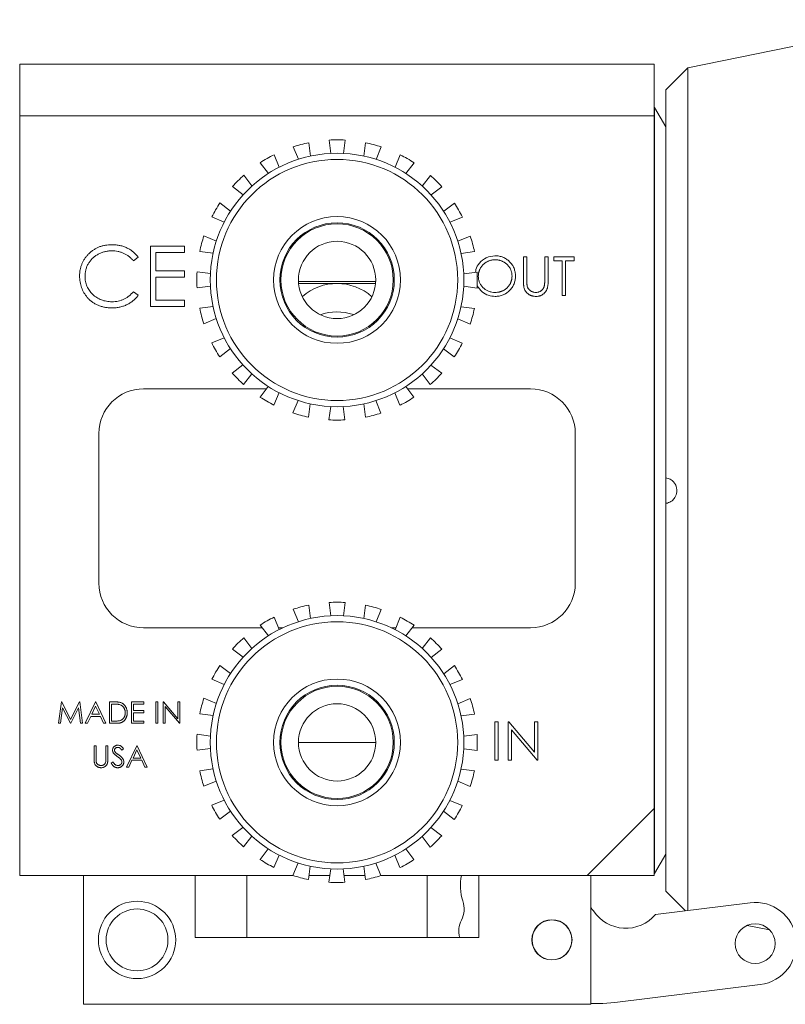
# Model space of a CAD drawing. Header units: inches. Extents: x 1.04 to 8.17, y 1.34 to 8.67.
# Tile 3 of 17: x 5.22 to 6.46, y 1.34 to 2.94. Entities that reach past the tile are written whole.
import ezdxf

# ---------------------------------------------------------------- set-up
doc = ezdxf.new("R2010")
doc.units = ezdxf.units.IN
doc.header["$MEASUREMENT"] = 0

msp = doc.modelspace()

# ---------------------------------------------------------------- linework, layer by layer
at = {"color": 7, "linetype": 'Continuous', "lineweight": 15}
for p, q in [((6.6823, 2.9373), (6.2999, 2.8593)), ((5.2202, 2.8653), (6.2456, 2.8653)), ((5.2202, 2.7819), (5.2202, 2.8653)), ((6.2456, 2.8653), (6.2456, 2.7819)), ((6.2999, 2.8593), (6.2642, 2.8236)), ((6.2999, 2.8593), (6.2999, 1.4964)), ((6.2642, 2.8236), (6.2642, 2.1963)), ((5.2202, 2.7951), (5.2196, 2.7951)), ((6.2462, 2.7951), (6.2456, 2.7951)), ((6.2642, 2.7639), (6.2462, 2.7951)), ((6.2462, 2.1756), (6.2462, 2.7951)), ((5.2202, 1.5529), (5.2202, 2.7819)), ((6.2456, 2.7819), (5.2202, 2.7819)), ((6.2456, 1.6613), (6.2456, 2.7819)), ((5.723, 2.721), (5.7201, 2.7426)), ((5.7461, 2.7426), (5.7432, 2.721)), ((5.6703, 2.7115), (5.662, 2.7316)), ((5.6871, 2.7383), (5.6899, 2.7167)), ((5.7763, 2.7166), (5.7791, 2.7382)), ((5.8042, 2.7314), (5.7959, 2.7114)), ((5.6312, 2.7188), (5.6395, 2.6988)), ((5.8267, 2.6986), (5.835, 2.7187)), ((5.6219, 2.6886), (5.6087, 2.7059)), ((5.8575, 2.7057), (5.8442, 2.6884)), ((5.5822, 2.6856), (5.5954, 2.6684)), ((5.8707, 2.6681), (5.8839, 2.6853)), ((5.5811, 2.654), (5.5639, 2.6673)), ((5.9022, 2.667), (5.885, 2.6538)), ((5.5435, 2.6408), (5.5608, 2.6276)), ((5.9053, 2.6273), (5.9225, 2.6405)), ((5.5506, 2.61), (5.5305, 2.6184)), ((5.9355, 2.618), (5.9154, 2.6097)), ((5.5178, 2.5876), (5.5378, 2.5793)), ((5.9281, 2.5789), (5.9482, 2.5872)), ((5.4863, 2.5709), (5.4315, 2.5709)), ((5.4315, 2.5709), (5.4315, 2.4736)), ((5.4863, 2.5609), (5.4863, 2.5709)), ((5.4039, 2.5472), (5.4115, 2.553)), ((5.4402, 2.531), (5.4402, 2.5609)), ((5.4402, 2.5609), (5.4863, 2.5609)), ((5.5326, 2.5597), (5.511, 2.5625)), ((5.9549, 2.5621), (5.9334, 2.5593)), ((6.0397, 2.5538), (6.0341, 2.5538)), ((6.0341, 2.5538), (6.0341, 2.516)), ((6.0397, 2.5163), (6.0397, 2.5538)), ((6.0742, 2.5538), (6.0686, 2.5538)), ((6.0686, 2.5538), (6.0686, 2.5163)), ((6.0742, 2.516), (6.0742, 2.5538)), ((6.1159, 2.5538), (6.083, 2.5538)), ((6.083, 2.5538), (6.083, 2.5474)), ((6.1159, 2.5474), (6.1159, 2.5538)), ((6.083, 2.5474), (6.0966, 2.5474)), ((6.0966, 2.5474), (6.0966, 2.4913)), ((6.1022, 2.4913), (6.1022, 2.5474)), ((6.1022, 2.5474), (6.1159, 2.5474)), ((5.4863, 2.531), (5.4402, 2.531)), ((5.4402, 2.4836), (5.4402, 2.521)), ((5.4402, 2.521), (5.4863, 2.521)), ((5.4863, 2.521), (5.4863, 2.531)), ((5.5066, 2.5295), (5.5282, 2.5266)), ((5.9377, 2.5262), (5.9592, 2.5291)), ((5.5282, 2.5063), (5.5066, 2.5035)), ((5.6705, 2.5139), (5.7954, 2.5139)), ((5.7952, 2.5106), (5.6707, 2.5106)), ((5.9592, 2.5031), (5.9377, 2.506)), ((5.4115, 2.4915), (5.4039, 2.4973)), ((6.0966, 2.4913), (6.1022, 2.4913)), ((5.4315, 2.4736), (5.4863, 2.4736)), ((5.4863, 2.4836), (5.4402, 2.4836)), ((5.4863, 2.4736), (5.4863, 2.4836)), ((5.5109, 2.4705), (5.5325, 2.4733)), ((5.9333, 2.4729), (5.9548, 2.4701)), ((5.5377, 2.4537), (5.5176, 2.4454)), ((5.9481, 2.445), (5.928, 2.4533)), ((5.5304, 2.4146), (5.5504, 2.4229)), ((5.9152, 2.4225), (5.9353, 2.4142)), ((5.5606, 2.4053), (5.5433, 2.3921)), ((5.9223, 2.3917), (5.9051, 2.405)), ((5.5636, 2.3656), (5.5808, 2.3788)), ((5.8847, 2.3785), (5.902, 2.3653)), ((5.5952, 2.3645), (5.5819, 2.3472)), ((5.8836, 2.347), (5.8704, 2.3642)), ((5.6084, 2.3269), (5.6216, 2.3441)), ((5.8439, 2.3439), (5.8571, 2.3267)), ((5.6186, 2.3403), (5.4202, 2.3403)), ((5.6392, 2.334), (5.6308, 2.3139)), ((5.8346, 2.3137), (5.8263, 2.3338)), ((6.0456, 2.3403), (5.8467, 2.3403)), ((5.6616, 2.3011), (5.6699, 2.3212)), ((5.6895, 2.3159), (5.6867, 2.2944)), ((5.7197, 2.29), (5.7226, 2.3115)), ((5.7429, 2.3115), (5.7457, 2.29)), ((5.7787, 2.2943), (5.7759, 2.3158)), ((5.7955, 2.3211), (5.8038, 2.301)), ((5.3479, 2.2679), (5.3479, 2.0259)), ((6.1179, 2.2679), (6.1179, 2.0259)), ((6.2642, 2.1963), (6.2642, 2.155)), ((6.2462, 1.5561), (6.2462, 2.1756)), ((6.2642, 2.155), (6.2642, 1.5276)), ((5.723, 1.973), (5.7201, 1.9946)), ((5.7461, 1.9946), (5.7432, 1.973)), ((5.6703, 1.9635), (5.662, 1.9836)), ((5.6871, 1.9903), (5.6899, 1.9687)), ((5.7763, 1.9686), (5.7791, 1.9902)), ((5.8042, 1.9834), (5.7959, 1.9634)), ((5.6312, 1.9708), (5.6395, 1.9508)), ((5.8267, 1.9506), (5.835, 1.9707)), ((5.612, 1.9536), (5.4202, 1.9536)), ((5.6219, 1.9406), (5.6087, 1.9579)), ((5.6453, 1.9536), (5.6383, 1.9536)), ((5.8279, 1.9536), (5.8205, 1.9536)), ((5.8575, 1.9577), (5.8442, 1.9404)), ((6.0456, 1.9536), (5.8544, 1.9536)), ((5.5822, 1.9376), (5.5954, 1.9204)), ((5.8707, 1.9201), (5.8839, 1.9373)), ((5.5811, 1.906), (5.5639, 1.9193)), ((5.9022, 1.919), (5.885, 1.9058)), ((5.5435, 1.8928), (5.5608, 1.8796)), ((5.9053, 1.8793), (5.9225, 1.8925)), ((5.5506, 1.862), (5.5305, 1.8704)), ((5.9355, 1.87), (5.9154, 1.8617)), ((5.2874, 1.8339), (5.2828, 1.7992)), ((5.2878, 1.8339), (5.2874, 1.8339)), ((5.3022, 1.8054), (5.2878, 1.8339)), ((5.3165, 1.8339), (5.3022, 1.8054)), ((5.3169, 1.8339), (5.3165, 1.8339)), ((5.3215, 1.7992), (5.3169, 1.8339)), ((5.3425, 1.8339), (5.326, 1.7992)), ((5.3429, 1.8339), (5.3425, 1.8339)), ((5.3589, 1.7992), (5.3429, 1.8339)), ((5.3722, 1.8339), (5.3652, 1.8339)), ((5.3652, 1.8339), (5.3652, 1.7992)), ((5.4204, 1.8339), (5.4008, 1.8339)), ((5.4008, 1.8339), (5.4008, 1.7992)), ((5.4204, 1.8303), (5.4204, 1.8339)), ((5.4431, 1.8339), (5.4399, 1.8339)), ((5.4399, 1.8339), (5.4399, 1.7992)), ((5.4431, 1.7992), (5.4431, 1.8339)), ((5.4526, 1.8339), (5.452, 1.8339)), ((5.452, 1.8339), (5.452, 1.7992)), ((5.4756, 1.8066), (5.4526, 1.8339)), ((5.4787, 1.8339), (5.4756, 1.8339)), ((5.4756, 1.8339), (5.4756, 1.8066)), ((5.4787, 1.7992), (5.4787, 1.8339)), ((5.5178, 1.8396), (5.5378, 1.8313)), ((5.9281, 1.8309), (5.9482, 1.8392)), ((5.2859, 1.7992), (5.2893, 1.8242)), ((5.2893, 1.8242), (5.3018, 1.7992)), ((5.3025, 1.7992), (5.3151, 1.8242)), ((5.3151, 1.8242), (5.3184, 1.7992)), ((5.3426, 1.8271), (5.3364, 1.8139)), ((5.3488, 1.8139), (5.3426, 1.8271)), ((5.3683, 1.8303), (5.3683, 1.8027)), ((5.3707, 1.8303), (5.3683, 1.8303)), ((5.4039, 1.8196), (5.4039, 1.8303)), ((5.4039, 1.8303), (5.4204, 1.8303)), ((5.4204, 1.8196), (5.4039, 1.8196)), ((5.4039, 1.8027), (5.4039, 1.8161)), ((5.4039, 1.8161), (5.4204, 1.8161)), ((5.4204, 1.8161), (5.4204, 1.8196)), ((5.4551, 1.8264), (5.478, 1.7992)), ((5.4551, 1.7992), (5.4551, 1.8264)), ((5.3294, 1.7992), (5.3347, 1.8103)), ((5.3347, 1.8103), (5.3504, 1.8103)), ((5.3364, 1.8139), (5.3488, 1.8139)), ((5.3504, 1.8103), (5.3555, 1.7992)), ((5.3683, 1.8027), (5.3723, 1.8027)), ((5.4204, 1.8027), (5.4039, 1.8027)), ((5.4204, 1.7992), (5.4204, 1.8027)), ((5.5326, 1.8117), (5.511, 1.8145)), ((5.9549, 1.8141), (5.9334, 1.8113)), ((5.9933, 1.8018), (5.9877, 1.8018)), ((5.9877, 1.8018), (5.9877, 1.7393)), ((5.9933, 1.7393), (5.9933, 1.8018)), ((6.0105, 1.8018), (6.0093, 1.8018)), ((6.0093, 1.8018), (6.0093, 1.7393)), ((6.0518, 1.7526), (6.0105, 1.8018)), ((6.0574, 1.8018), (6.0518, 1.8018)), ((6.0518, 1.8018), (6.0518, 1.7526)), ((6.0574, 1.7393), (6.0574, 1.8018)), ((5.2828, 1.7992), (5.2859, 1.7992)), ((5.3018, 1.7992), (5.3025, 1.7992)), ((5.3184, 1.7992), (5.3215, 1.7992)), ((5.326, 1.7992), (5.3294, 1.7992)), ((5.3555, 1.7992), (5.3589, 1.7992)), ((5.3652, 1.7992), (5.3759, 1.7992)), ((5.4008, 1.7992), (5.4204, 1.7992)), ((5.4399, 1.7992), (5.4431, 1.7992)), ((5.452, 1.7992), (5.4551, 1.7992)), ((5.478, 1.7992), (5.4787, 1.7992)), ((6.0149, 1.7884), (6.0561, 1.7393)), ((6.0149, 1.7393), (6.0149, 1.7884)), ((5.5066, 1.7815), (5.5282, 1.7786)), ((5.7954, 1.7681), (5.6704, 1.7681)), ((5.9377, 1.7782), (5.9592, 1.7811)), ((5.3433, 1.7629), (5.3402, 1.7629)), ((5.3402, 1.7629), (5.3402, 1.7419)), ((5.3433, 1.7421), (5.3433, 1.7629)), ((5.3625, 1.7629), (5.3594, 1.7629)), ((5.3594, 1.7629), (5.3594, 1.7421)), ((5.3625, 1.7419), (5.3625, 1.7629)), ((5.385, 1.7558), (5.3879, 1.7579)), ((5.4092, 1.7629), (5.3928, 1.7282)), ((5.4094, 1.7561), (5.4031, 1.7429)), ((5.4097, 1.7629), (5.4092, 1.7629)), ((5.4155, 1.7429), (5.4094, 1.7561)), ((5.4257, 1.7282), (5.4097, 1.7629)), ((5.5282, 1.7583), (5.5066, 1.7555)), ((5.9592, 1.7551), (5.9377, 1.758)), ((5.3708, 1.7366), (5.3678, 1.7349)), ((5.3962, 1.7282), (5.4014, 1.7393)), ((5.4014, 1.7393), (5.4172, 1.7393)), ((5.4031, 1.7429), (5.4155, 1.7429)), ((5.4172, 1.7393), (5.4223, 1.7282)), ((5.9877, 1.7393), (5.9933, 1.7393)), ((6.0093, 1.7393), (6.0149, 1.7393)), ((6.0561, 1.7393), (6.0574, 1.7393)), ((5.3928, 1.7282), (5.3962, 1.7282)), ((5.4223, 1.7282), (5.4257, 1.7282)), ((5.5109, 1.7225), (5.5325, 1.7253)), ((5.9333, 1.7249), (5.9548, 1.7221)), ((5.5377, 1.7057), (5.5176, 1.6974)), ((5.9481, 1.697), (5.928, 1.7053)), ((5.5304, 1.6666), (5.5504, 1.6749)), ((5.9152, 1.6745), (5.9353, 1.6662)), ((5.5606, 1.6573), (5.5433, 1.6441)), ((5.9223, 1.6437), (5.9051, 1.657)), ((6.2456, 1.6613), (6.1372, 1.5529)), ((6.2456, 1.5529), (6.2456, 1.6613)), ((5.5636, 1.6176), (5.5808, 1.6308)), ((5.8847, 1.6305), (5.902, 1.6173)), ((5.5952, 1.6165), (5.5819, 1.5992)), ((5.8836, 1.599), (5.8704, 1.6162)), ((5.6084, 1.5789), (5.6216, 1.5961)), ((5.8439, 1.5959), (5.8571, 1.5787)), ((5.6392, 1.586), (5.6308, 1.5659)), ((5.8346, 1.5657), (5.8263, 1.5858)), ((6.2462, 1.5561), (6.2642, 1.5874)), ((5.6616, 1.5531), (5.6699, 1.5732)), ((5.6895, 1.5679), (5.6867, 1.5464)), ((5.7197, 1.542), (5.7226, 1.5635)), ((5.7429, 1.5635), (5.7457, 1.542)), ((5.7787, 1.5463), (5.7759, 1.5678)), ((5.7955, 1.5731), (5.8038, 1.553)), ((5.2196, 1.5561), (5.2202, 1.5561)), ((5.2202, 1.5529), (5.3229, 1.5529)), ((5.3229, 1.5529), (5.3229, 1.3446)), ((5.3229, 1.5529), (5.5037, 1.5529)), ((5.5037, 1.4529), (5.5037, 1.5529)), ((5.5037, 1.5529), (5.6621, 1.5529)), ((5.5871, 1.4529), (5.5871, 1.5529)), ((5.6876, 1.5529), (5.7212, 1.5529)), ((5.7443, 1.5529), (5.7779, 1.5529)), ((5.8037, 1.5529), (5.9621, 1.5529)), ((5.8787, 1.4529), (5.8787, 1.5529)), ((5.9621, 1.4529), (5.9621, 1.5529)), ((5.9621, 1.5529), (6.1429, 1.5529)), ((6.1429, 1.5529), (6.1429, 1.3446)), ((6.1429, 1.5529), (6.2456, 1.5529)), ((6.2456, 1.5561), (6.2462, 1.5561)), ((6.2642, 1.5276), (6.2959, 1.4959)), ((6.1454, 1.4982), (6.1429, 1.5015)), ((6.4004, 1.5089), (6.2474, 1.4899)), ((6.396, 1.4723), (6.4319, 1.465)), ((5.5037, 1.4529), (5.9621, 1.4529)), ((6.1816, 1.3473), (6.4169, 1.3766)), ((5.3229, 1.3446), (6.1429, 1.3446))]:
    msp.add_line(p, q, dxfattribs=at)
at = {"color": 7, "linetype": 'Continuous', "lineweight": 15, "flags": 128}
msp.add_lwpolyline([(6.1816, 1.3473), (6.1623, 1.3458), (6.1429, 1.3459)], dxfattribs=at)
at = {"color": 7, "linetype": 'Continuous', "lineweight": 15}
for centre, radius in [((5.7329, 2.5163), 0.205), ((5.7329, 2.5163), 0.195), ((5.7329, 2.5163), 0.1025), ((5.7329, 2.5163), 0.0925), ((5.7329, 2.5163), 0.0908), ((5.7329, 2.5163), 0.0625), ((5.7329, 1.7683), 0.205), ((5.7329, 1.7683), 0.195), ((5.7329, 1.7683), 0.1025), ((5.7329, 1.7683), 0.0925), ((5.7329, 1.7683), 0.0908), ((5.7329, 1.7683), 0.0625), ((5.4096, 1.4488), 0.0625), ((5.4096, 1.4488), 0.05), ((6.0802, 1.4489), 0.0325), ((6.0802, 1.4489), 0.0322), ((6.4087, 1.4428), 0.0322)]:
    msp.add_circle(centre, radius, dxfattribs=at)
for centre, radius, start, end in [((5.7329, 2.5163), 0.2267, 86.665, 93.2316), ((5.7329, 2.5163), 0.2267, 101.665, 108.2316), ((5.7329, 2.5163), 0.2267, 71.665, 78.2316), ((5.7329, 2.5163), 0.2267, 116.665, 123.2316), ((5.7329, 2.5163), 0.2267, 56.665, 63.2316), ((5.7329, 2.5163), 0.2267, 131.665, 138.2316), ((5.7329, 2.5163), 0.2267, 41.665, 48.2316), ((5.7329, 2.5163), 0.2267, 146.665, 153.2316), ((5.7329, 2.5163), 0.2267, 26.665, 33.2316), ((5.7329, 2.5163), 0.2267, 161.665, 168.2316), ((5.7329, 2.5163), 0.2267, 11.665, 18.2316), ((5.7329, 2.5163), 0.2267, 176.665, 183.2316), ((5.7329, 2.5163), 0.2267, 356.665, 3.2316), ((5.7329, 2.4264), 0.0842, 48.1158, 131.6836), ((5.7329, 2.5163), 0.2267, 191.665, 198.2316), ((5.7329, 2.5163), 0.2267, 341.665, 348.2316), ((5.7329, 2.3804), 0.0842, 71.7543, 108.9312), ((5.7329, 2.5163), 0.2267, 206.665, 213.2316), ((5.7329, 2.5163), 0.2267, 326.665, 333.2316), ((5.7329, 2.5163), 0.2267, 221.665, 228.2316), ((5.7329, 2.5163), 0.2267, 311.665, 318.2316), ((5.4202, 2.2679), 0.0723, 90, 180), ((5.7329, 2.5163), 0.2267, 236.665, 243.2316), ((5.7329, 2.5163), 0.2267, 296.665, 303.2316), ((6.0456, 2.2679), 0.0723, 360, 90), ((5.7329, 2.5163), 0.2267, 251.665, 258.2316), ((5.7329, 2.5163), 0.2267, 281.665, 288.2316), ((5.7329, 2.5163), 0.2267, 266.665, 273.2316), ((5.4202, 2.0259), 0.0723, 180, 270), ((6.0456, 2.0259), 0.0723, 270, 360), ((5.7329, 1.7683), 0.2267, 86.665, 93.2316), ((5.7329, 1.7683), 0.2267, 101.665, 108.2316), ((5.7329, 1.7683), 0.2267, 71.665, 78.2316), ((5.7329, 1.7683), 0.2267, 116.665, 123.2316), ((5.7329, 1.7683), 0.2267, 56.665, 63.2316), ((5.7329, 1.7683), 0.2267, 131.665, 138.2316), ((5.7329, 1.7683), 0.2267, 41.665, 48.2316), ((5.7329, 1.7683), 0.2267, 146.665, 153.2316), ((5.7329, 1.7683), 0.2267, 26.665, 33.2316), ((5.7329, 1.7683), 0.2267, 161.665, 168.2316), ((5.7329, 1.7683), 0.2267, 11.665, 18.2316), ((5.7329, 1.7683), 0.2267, 176.665, 183.2316), ((5.7329, 1.7683), 0.2267, 356.665, 3.2316), ((5.7329, 1.7683), 0.2267, 191.665, 198.2316), ((5.7329, 1.7683), 0.2267, 341.665, 348.2316), ((5.7329, 1.7683), 0.2267, 206.665, 213.2316), ((5.7329, 1.7683), 0.2267, 326.665, 333.2316), ((5.7329, 1.7683), 0.2267, 221.665, 228.2316), ((5.7329, 1.7683), 0.2267, 311.665, 318.2316), ((5.7329, 1.7683), 0.2267, 236.665, 243.2316), ((5.7329, 1.7683), 0.2267, 296.665, 303.2316), ((5.7329, 1.7683), 0.2267, 251.665, 258.2316), ((5.7329, 1.7683), 0.2267, 281.665, 288.2316), ((6.0141, 1.5365), 0.0817, 168.3453, 197.6027), ((5.7329, 1.7683), 0.2267, 266.665, 273.2316), ((5.8965, 1.4992), 0.0417, 333.7241, 17.6027), ((6.1786, 1.5233), 0.0417, 217.0913, 221.5558), ((6.4087, 1.4428), 0.0667, 277.0913, 97.0913), ((6.1996, 1.5301), 0.0625, 213.4462, 319.9247), ((5.9713, 1.4623), 0.0417, 153.7241, 192.916)]:
    msp.add_arc(centre, radius, start, end, dxfattribs=at)
for points, knots in [([(5.3691, 2.5733), (5.3655, 2.5733), (5.3602, 2.5729), (5.3533, 2.5714), (5.3485, 2.5698), (5.3439, 2.5677), (5.3396, 2.5652), (5.3355, 2.5622), (5.3317, 2.5588), (5.3282, 2.5551), (5.3251, 2.5511), (5.3225, 2.5469), (5.3205, 2.5425), (5.3188, 2.5379), (5.3172, 2.5313), (5.3168, 2.5262), (5.3168, 2.5228)], [0, 0, 0, 0, 0.133185, 0.196585, 0.258754, 0.320345, 0.381783, 0.443742, 0.507257, 0.57053, 0.631765, 0.692252, 0.751986, 0.812045, 0.872986, 1, 1, 1, 1]), ([(5.4115, 2.553), (5.4104, 2.5546), (5.4085, 2.5569), (5.4057, 2.5597), (5.4036, 2.5616), (5.4012, 2.5634), (5.3988, 2.5651), (5.3963, 2.5666), (5.3936, 2.568), (5.3908, 2.5693), (5.388, 2.5704), (5.385, 2.5713), (5.382, 2.572), (5.3789, 2.5726), (5.3746, 2.5732), (5.3713, 2.5734), (5.3691, 2.5733)], [0, 0, 0, 0, 0.120645, 0.180372, 0.240194, 0.299808, 0.36026, 0.42121, 0.482873, 0.54493, 0.607605, 0.670733, 0.734318, 0.798785, 0.864317, 1, 1, 1, 1]), ([(5.3255, 2.5221), (5.3255, 2.524), (5.3257, 2.5268), (5.3263, 2.5305), (5.3269, 2.5332), (5.3276, 2.5358), (5.3286, 2.5383), (5.3297, 2.5407), (5.331, 2.5431), (5.3325, 2.5453), (5.3341, 2.5475), (5.3358, 2.5495), (5.3377, 2.5514), (5.3397, 2.5532), (5.3419, 2.5549), (5.3442, 2.5565), (5.3467, 2.5579), (5.3492, 2.5592), (5.3518, 2.5603), (5.3545, 2.5612), (5.3572, 2.562), (5.3599, 2.5626), (5.3637, 2.5632), (5.3666, 2.5634), (5.3686, 2.5634)], [0, 0, 0, 0, 0.085457, 0.126681, 0.167541, 0.208224, 0.248373, 0.288616, 0.329131, 0.369595, 0.41002, 0.450117, 0.490508, 0.531182, 0.572314, 0.614075, 0.656879, 0.699847, 0.74235, 0.784597, 0.827248, 0.869537, 0.912498, 1, 1, 1, 1]), ([(5.3686, 2.5634), (5.372, 2.5634), (5.3772, 2.5629), (5.3838, 2.5612), (5.3877, 2.5596), (5.3906, 2.5582), (5.3928, 2.557), (5.3948, 2.5556), (5.3968, 2.5542), (5.3987, 2.5526), (5.4011, 2.5503), (5.4028, 2.5485), (5.4039, 2.5472)], [0, 0, 0, 0, 0.259156, 0.383852, 0.507544, 0.569027, 0.63015, 0.690705, 0.751706, 0.812879, 0.874525, 1, 1, 1, 1]), ([(5.9881, 2.5554), (5.9832, 2.5548), (5.9736, 2.5535), (5.963, 2.5445), (5.9575, 2.5355), (5.9568, 2.5301), (5.9566, 2.5284)], [0, 0, 0, 0, 0.318136, 0.636264, 0.887184, 1, 1, 1, 1]), ([(5.9883, 2.549), (5.9871, 2.549), (5.9854, 2.5488), (5.9831, 2.5485), (5.9814, 2.5481), (5.9797, 2.5476), (5.978, 2.547), (5.9764, 2.5462), (5.9748, 2.5454), (5.9732, 2.5445), (5.9718, 2.5435), (5.9704, 2.5424), (5.9691, 2.5412), (5.9679, 2.54), (5.9667, 2.5386), (5.9657, 2.5372), (5.9648, 2.5358), (5.9639, 2.5342), (5.9632, 2.5327), (5.9626, 2.531), (5.9621, 2.5294), (5.9617, 2.5277), (5.9613, 2.5253), (5.9612, 2.5235), (5.9612, 2.5223)], [0, 0, 0, 0, 0.083645, 0.124984, 0.166247, 0.207702, 0.249631, 0.291742, 0.334743, 0.37746, 0.419556, 0.461044, 0.502096, 0.542891, 0.583801, 0.624864, 0.666225, 0.707399, 0.748557, 0.789655, 0.83074, 0.87207, 0.913993, 1, 1, 1, 1]), ([(6.0213, 2.5225), (6.0213, 2.5248), (6.021, 2.5281), (6.02, 2.5323), (6.019, 2.5353), (6.0176, 2.5382), (6.016, 2.5409), (6.014, 2.5435), (6.0118, 2.5459), (6.0094, 2.5481), (6.0067, 2.5501), (6.004, 2.5517), (6.0011, 2.5531), (5.998, 2.5541), (5.9937, 2.5551), (5.9903, 2.5554), (5.9881, 2.5554)], [0, 0, 0, 0, 0.12839, 0.18983, 0.250655, 0.310909, 0.371769, 0.433475, 0.497029, 0.560599, 0.622738, 0.683886, 0.745011, 0.806587, 0.869251, 1, 1, 1, 1]), ([(6.0157, 2.5226), (6.0157, 2.5238), (6.0156, 2.5255), (6.0152, 2.5279), (6.0148, 2.5296), (6.0143, 2.5312), (6.0137, 2.5328), (6.013, 2.5344), (6.0121, 2.5359), (6.0112, 2.5373), (6.0102, 2.5387), (6.009, 2.54), (6.0078, 2.5412), (6.0065, 2.5424), (6.0051, 2.5435), (6.0037, 2.5445), (6.0021, 2.5454), (6.0005, 2.5462), (5.9988, 2.547), (5.9971, 2.5476), (5.9954, 2.5481), (5.9937, 2.5485), (5.9913, 2.5488), (5.9895, 2.549), (5.9883, 2.549)], [0, 0, 0, 0, 0.08513, 0.126473, 0.167453, 0.207976, 0.248249, 0.28875, 0.32967, 0.370537, 0.411129, 0.451819, 0.492406, 0.533486, 0.575263, 0.617441, 0.660672, 0.70394, 0.746868, 0.789079, 0.831104, 0.873238, 0.915166, 1, 1, 1, 1]), ([(5.3168, 2.5228), (5.3168, 2.5195), (5.3172, 2.5147), (5.3185, 2.5084), (5.3198, 2.504), (5.3215, 2.4997), (5.3244, 2.4943), (5.3271, 2.4905), (5.3291, 2.4881)], [0, 0, 0, 0, 0.261042, 0.386386, 0.509266, 0.63122, 0.752844, 1, 1, 1, 1]), ([(5.3692, 2.4811), (5.3661, 2.4811), (5.3617, 2.4815), (5.3559, 2.4827), (5.3519, 2.484), (5.3481, 2.4856), (5.3445, 2.4877), (5.341, 2.4901), (5.3379, 2.4928), (5.335, 2.4958), (5.3325, 2.499), (5.3303, 2.5024), (5.3286, 2.506), (5.3272, 2.5098), (5.3259, 2.5152), (5.3255, 2.5193), (5.3255, 2.5221)], [0, 0, 0, 0, 0.135498, 0.199771, 0.262666, 0.324516, 0.386081, 0.448275, 0.51116, 0.573674, 0.634571, 0.694424, 0.753854, 0.813274, 0.87371, 1, 1, 1, 1]), ([(5.9612, 2.5223), (5.9612, 2.5205), (5.9615, 2.5179), (5.9623, 2.5145), (5.9632, 2.5121), (5.9643, 2.5098), (5.9657, 2.5076), (5.9673, 2.5056), (5.9691, 2.5036), (5.9712, 2.5019), (5.9733, 2.5003), (5.9756, 2.499), (5.9779, 2.4979), (5.9804, 2.4971), (5.9838, 2.4963), (5.9865, 2.4961), (5.9883, 2.4961)], [0, 0, 0, 0, 0.126899, 0.187747, 0.24815, 0.308586, 0.369583, 0.431827, 0.49618, 0.560668, 0.623504, 0.68526, 0.746537, 0.808327, 0.870486, 1, 1, 1, 1]), ([(5.9883, 2.4961), (5.9896, 2.4961), (5.9914, 2.4962), (5.9938, 2.4965), (5.9955, 2.4969), (5.9973, 2.4974), (5.9989, 2.498), (6.0006, 2.4987), (6.0022, 2.4995), (6.0037, 2.5005), (6.0052, 2.5014), (6.0066, 2.5025), (6.0079, 2.5037), (6.0091, 2.5049), (6.0102, 2.5062), (6.0112, 2.5076), (6.0121, 2.5091), (6.013, 2.5106), (6.0137, 2.5122), (6.0143, 2.5138), (6.0148, 2.5155), (6.0152, 2.5172), (6.0156, 2.5196), (6.0157, 2.5213), (6.0157, 2.5226)], [0, 0, 0, 0, 0.086538, 0.129177, 0.171436, 0.213416, 0.255266, 0.297369, 0.339941, 0.382347, 0.423953, 0.464871, 0.505572, 0.546003, 0.586568, 0.627065, 0.668271, 0.709549, 0.750428, 0.791096, 0.832027, 0.873136, 0.914611, 1, 1, 1, 1]), ([(5.9886, 2.4897), (5.9908, 2.4897), (5.994, 2.49), (5.9983, 2.4909), (6.0012, 2.492), (6.0041, 2.4933), (6.0068, 2.495), (6.0094, 2.497), (6.0118, 2.4992), (6.014, 2.5016), (6.016, 2.5042), (6.0176, 2.507), (6.019, 2.5098), (6.02, 2.5128), (6.021, 2.517), (6.0213, 2.5203), (6.0213, 2.5225)], [0, 0, 0, 0, 0.128329, 0.189845, 0.250754, 0.311545, 0.372864, 0.435313, 0.499433, 0.563569, 0.626211, 0.687612, 0.748622, 0.80968, 0.871431, 1, 1, 1, 1]), ([(5.9592, 2.5076), (5.9617, 2.5038), (5.9663, 2.4968), (5.9772, 2.4906), (5.9848, 2.49), (5.9886, 2.4897)], [0, 0, 0, 0, 0.373271, 0.686477, 1, 1, 1, 1]), ([(6.0341, 2.516), (6.0341, 2.5146), (6.0342, 2.5125), (6.0343, 2.5098), (6.0344, 2.508), (6.0346, 2.5065), (6.0348, 2.5048), (6.035, 2.5036), (6.0352, 2.5029)], [0, 0, 0, 0, 0.331635, 0.476313, 0.60789, 0.725665, 0.830535, 1, 1, 1, 1]), ([(6.0352, 2.5029), (6.0355, 2.5019), (6.0361, 2.5005), (6.037, 2.4987), (6.0379, 2.4975), (6.0388, 2.4963), (6.0398, 2.4952), (6.041, 2.4942), (6.0422, 2.4933), (6.0436, 2.4924), (6.045, 2.4917), (6.0464, 2.4911), (6.048, 2.4905), (6.0496, 2.4902), (6.0518, 2.4898), (6.0536, 2.4897), (6.0548, 2.4897)], [0, 0, 0, 0, 0.119896, 0.178913, 0.237002, 0.295709, 0.355105, 0.415284, 0.47703, 0.539392, 0.601924, 0.664582, 0.728627, 0.793683, 0.860356, 1, 1, 1, 1]), ([(6.04, 2.508), (6.0399, 2.5084), (6.0399, 2.509), (6.0398, 2.51), (6.0398, 2.511), (6.0398, 2.5121), (6.0397, 2.5139), (6.0397, 2.5153), (6.0397, 2.5163)], [0, 0, 0, 0, 0.137626, 0.234023, 0.349962, 0.483901, 0.637395, 1, 1, 1, 1]), ([(6.0545, 2.4961), (6.0533, 2.4961), (6.0515, 2.4963), (6.0491, 2.497), (6.0474, 2.4977), (6.0458, 2.4986), (6.0443, 2.4996), (6.0431, 2.5007), (6.0421, 2.5018), (6.0414, 2.5032), (6.0405, 2.5052), (6.0401, 2.5069), (6.04, 2.508)], [0, 0, 0, 0, 0.173832, 0.263125, 0.355661, 0.446096, 0.529932, 0.608116, 0.681865, 0.755567, 0.832234, 1, 1, 1, 1]), ([(6.0679, 2.5066), (6.0677, 2.5056), (6.0671, 2.5041), (6.0661, 2.5022), (6.0652, 2.501), (6.0641, 2.4999), (6.063, 2.4989), (6.0618, 2.4981), (6.0604, 2.4974), (6.059, 2.4968), (6.057, 2.4962), (6.0555, 2.4961), (6.0545, 2.4961)], [0, 0, 0, 0, 0.176207, 0.260678, 0.342217, 0.422849, 0.503634, 0.58472, 0.668472, 0.752238, 0.834697, 1, 1, 1, 1]), ([(6.0548, 2.4897), (6.0559, 2.4897), (6.0575, 2.4898), (6.0595, 2.4902), (6.061, 2.4906), (6.0624, 2.4911), (6.0638, 2.4918), (6.0651, 2.4926), (6.0663, 2.4935), (6.0674, 2.4944), (6.0684, 2.4955), (6.0694, 2.4965), (6.0702, 2.4976), (6.071, 2.4988), (6.0716, 2.5), (6.0722, 2.5012), (6.0726, 2.5025), (6.073, 2.5038), (6.0733, 2.5053), (6.0736, 2.5068), (6.0738, 2.5085), (6.074, 2.5102), (6.0741, 2.5127), (6.0742, 2.5147), (6.0742, 2.516)], [0, 0, 0, 0, 0.087786, 0.129629, 0.170539, 0.210912, 0.251398, 0.291567, 0.332021, 0.372355, 0.411619, 0.449515, 0.487208, 0.523705, 0.559991, 0.596142, 0.632114, 0.669511, 0.709517, 0.751508, 0.796008, 0.843022, 0.892941, 1, 1, 1, 1]), ([(6.0686, 2.5163), (6.0686, 2.5152), (6.0686, 2.5136), (6.0685, 2.5116), (6.0684, 2.5103), (6.0683, 2.5091), (6.0682, 2.5079), (6.0681, 2.5071), (6.0679, 2.5066)], [0, 0, 0, 0, 0.344436, 0.493598, 0.626189, 0.742198, 0.844379, 1, 1, 1, 1]), ([(5.3291, 2.4881), (5.3303, 2.4867), (5.3322, 2.4848), (5.335, 2.4823), (5.3371, 2.4807), (5.3393, 2.4792), (5.3416, 2.4778), (5.344, 2.4765), (5.3465, 2.4754), (5.349, 2.4744), (5.3517, 2.4735), (5.3544, 2.4728), (5.3572, 2.4722), (5.3601, 2.4717), (5.3641, 2.4713), (5.3672, 2.4711), (5.3692, 2.4711)], [0, 0, 0, 0, 0.123052, 0.183446, 0.243244, 0.303001, 0.362802, 0.422604, 0.483004, 0.54382, 0.605246, 0.667586, 0.73122, 0.796083, 0.86225, 1, 1, 1, 1]), ([(5.4039, 2.4973), (5.4016, 2.4947), (5.398, 2.4912), (5.3925, 2.4874), (5.3883, 2.4851), (5.3838, 2.4833), (5.3775, 2.4816), (5.3725, 2.4811), (5.3692, 2.4811)], [0, 0, 0, 0, 0.259091, 0.382819, 0.50406, 0.625245, 0.747051, 1, 1, 1, 1]), ([(5.3692, 2.4711), (5.3714, 2.4711), (5.3746, 2.4713), (5.3789, 2.4718), (5.382, 2.4724), (5.385, 2.4732), (5.3879, 2.4741), (5.3907, 2.4752), (5.3934, 2.4764), (5.3961, 2.4778), (5.3986, 2.4794), (5.4011, 2.481), (5.4034, 2.4829), (5.4056, 2.4848), (5.4084, 2.4876), (5.4103, 2.4899), (5.4115, 2.4915)], [0, 0, 0, 0, 0.133987, 0.199215, 0.263039, 0.326471, 0.388856, 0.45078, 0.512609, 0.574054, 0.635137, 0.695721, 0.756273, 0.816525, 0.876947, 1, 1, 1, 1]), ([(6.2642, 2.1963), (6.2667, 2.1957), (6.2713, 2.1946), (6.2768, 2.1902), (6.2803, 2.1849), (6.282, 2.1793), (6.2822, 2.1737), (6.2811, 2.1686), (6.2786, 2.1634), (6.2739, 2.1583), (6.2686, 2.1557), (6.2651, 2.1551), (6.2642, 2.155)], [0, 0, 0, 0, 0.1471992, 0.2754779, 0.3717139, 0.4496754, 0.5279753, 0.5990126, 0.673974, 0.7890731, 0.9469209, 1, 1, 1, 1]), ([(5.3832, 1.8326), (5.3825, 1.8329), (5.3815, 1.8331), (5.38, 1.8334), (5.3787, 1.8336), (5.3772, 1.8337), (5.3751, 1.8339), (5.3734, 1.8339), (5.3722, 1.8339)], [0, 0, 0, 0, 0.18423, 0.292169, 0.410633, 0.541156, 0.682594, 1, 1, 1, 1]), ([(5.3937, 1.8161), (5.3937, 1.8171), (5.3936, 1.8185), (5.3933, 1.8204), (5.393, 1.8217), (5.3926, 1.823), (5.3921, 1.8242), (5.3915, 1.8254), (5.3909, 1.8265), (5.3902, 1.8276), (5.3894, 1.8285), (5.3885, 1.8294), (5.3876, 1.8302), (5.3866, 1.831), (5.3852, 1.8318), (5.384, 1.8324), (5.3832, 1.8326)], [0, 0, 0, 0, 0.139466, 0.206349, 0.271441, 0.334996, 0.397655, 0.459593, 0.521506, 0.582395, 0.642353, 0.701298, 0.760125, 0.818845, 0.878306, 1, 1, 1, 1]), ([(5.3814, 1.8294), (5.3808, 1.8295), (5.3798, 1.8298), (5.3783, 1.83), (5.3771, 1.8301), (5.3757, 1.8302), (5.3735, 1.8303), (5.3719, 1.8303), (5.3707, 1.8303)], [0, 0, 0, 0, 0.179285, 0.286583, 0.405111, 0.535593, 0.67819, 1, 1, 1, 1]), ([(5.3759, 1.7992), (5.3769, 1.7992), (5.3784, 1.7992), (5.3802, 1.7994), (5.3815, 1.7996), (5.3827, 1.7999), (5.3838, 1.8002), (5.3848, 1.8006), (5.3858, 1.801), (5.3866, 1.8016), (5.3874, 1.8021), (5.3882, 1.8028), (5.3889, 1.8035), (5.3896, 1.8042), (5.3903, 1.8051), (5.3909, 1.806), (5.3915, 1.8069), (5.392, 1.8079), (5.3924, 1.809), (5.3928, 1.8101), (5.3931, 1.8112), (5.3934, 1.8124), (5.3936, 1.814), (5.3937, 1.8152), (5.3937, 1.8161)], [0, 0, 0, 0, 0.106928, 0.156011, 0.202185, 0.245558, 0.286533, 0.325147, 0.361673, 0.397287, 0.433066, 0.468805, 0.505262, 0.541925, 0.57988, 0.618417, 0.658386, 0.69892, 0.739756, 0.781177, 0.822976, 0.865705, 0.909193, 1, 1, 1, 1]), ([(5.3905, 1.8161), (5.3905, 1.8169), (5.3905, 1.8181), (5.3902, 1.8196), (5.3899, 1.8207), (5.3896, 1.8217), (5.3892, 1.8227), (5.3887, 1.8237), (5.3881, 1.8246), (5.3875, 1.8254), (5.3868, 1.8262), (5.386, 1.8269), (5.3852, 1.8275), (5.3844, 1.8281), (5.3831, 1.8288), (5.3821, 1.8291), (5.3814, 1.8294)], [0, 0, 0, 0, 0.137813, 0.203226, 0.267174, 0.330024, 0.391794, 0.453084, 0.514334, 0.575, 0.634865, 0.694116, 0.753442, 0.813126, 0.87408, 1, 1, 1, 1]), ([(5.3822, 1.8036), (5.3828, 1.8038), (5.3837, 1.8042), (5.3849, 1.8048), (5.3857, 1.8054), (5.3864, 1.806), (5.3871, 1.8066), (5.3877, 1.8073), (5.3883, 1.8081), (5.3888, 1.809), (5.3893, 1.8098), (5.3897, 1.8108), (5.39, 1.8118), (5.3902, 1.8128), (5.3905, 1.8142), (5.3905, 1.8153), (5.3905, 1.8161)], [0, 0, 0, 0, 0.123338, 0.183125, 0.241783, 0.300579, 0.35968, 0.418882, 0.479531, 0.540851, 0.602303, 0.664463, 0.727806, 0.792895, 0.859672, 1, 1, 1, 1]), ([(5.3723, 1.8027), (5.3734, 1.8027), (5.3749, 1.8027), (5.377, 1.8028), (5.3783, 1.8029), (5.3795, 1.8031), (5.3808, 1.8032), (5.3816, 1.8034), (5.3822, 1.8036)], [0, 0, 0, 0, 0.330628, 0.475549, 0.606746, 0.725024, 0.829742, 1, 1, 1, 1]), ([(5.3786, 1.7638), (5.3779, 1.7638), (5.3767, 1.7637), (5.3753, 1.7632), (5.3743, 1.7627), (5.3733, 1.7622), (5.3725, 1.7615), (5.3718, 1.7607), (5.3711, 1.7598), (5.3707, 1.7589), (5.3702, 1.7575), (5.3701, 1.7564), (5.3701, 1.7557)], [0, 0, 0, 0, 0.173453, 0.258981, 0.344477, 0.428624, 0.510285, 0.591203, 0.672539, 0.75372, 0.83422, 1, 1, 1, 1]), ([(5.3701, 1.7557), (5.3701, 1.7552), (5.3701, 1.7545), (5.3703, 1.7536), (5.3705, 1.7529), (5.3708, 1.7523), (5.3713, 1.7514), (5.3717, 1.7508), (5.372, 1.7504)], [0, 0, 0, 0, 0.244606, 0.366278, 0.487333, 0.611736, 0.737441, 1, 1, 1, 1]), ([(5.3732, 1.7558), (5.3732, 1.7564), (5.3733, 1.7573), (5.374, 1.7583), (5.3746, 1.759), (5.3753, 1.7595), (5.3766, 1.7601), (5.3776, 1.7602), (5.3783, 1.7602)], [0, 0, 0, 0, 0.234105, 0.349644, 0.471586, 0.597629, 0.724097, 1, 1, 1, 1]), ([(5.3755, 1.7513), (5.3751, 1.7517), (5.3745, 1.7523), (5.374, 1.7531), (5.3737, 1.7536), (5.3734, 1.7542), (5.3732, 1.7549), (5.3732, 1.7555), (5.3732, 1.7558)], [0, 0, 0, 0, 0.313927, 0.446588, 0.565884, 0.677061, 0.785254, 1, 1, 1, 1]), ([(5.3783, 1.7602), (5.3788, 1.7602), (5.3797, 1.7601), (5.3807, 1.7598), (5.3814, 1.7594), (5.3819, 1.7591), (5.3823, 1.7588), (5.3827, 1.7584), (5.3831, 1.758), (5.3836, 1.7575), (5.3842, 1.7568), (5.3847, 1.7562), (5.385, 1.7558)], [0, 0, 0, 0, 0.200408, 0.298802, 0.39856, 0.451527, 0.511449, 0.576801, 0.647817, 0.725816, 0.810371, 1, 1, 1, 1]), ([(5.3879, 1.7579), (5.3875, 1.7584), (5.3869, 1.7592), (5.3861, 1.7601), (5.3855, 1.7607), (5.385, 1.7613), (5.3844, 1.7618), (5.3838, 1.7622), (5.3831, 1.7626), (5.3822, 1.7631), (5.3806, 1.7636), (5.3794, 1.7638), (5.3786, 1.7638)], [0, 0, 0, 0, 0.171287, 0.249314, 0.322873, 0.391692, 0.456396, 0.516354, 0.573206, 0.68117, 0.786748, 1, 1, 1, 1]), ([(5.3402, 1.7419), (5.3402, 1.7411), (5.3403, 1.7399), (5.3403, 1.7385), (5.3404, 1.7375), (5.3405, 1.7366), (5.3406, 1.7357), (5.3407, 1.735), (5.3409, 1.7346)], [0, 0, 0, 0, 0.331635, 0.476313, 0.60789, 0.725665, 0.830535, 1, 1, 1, 1]), ([(5.3435, 1.7375), (5.3435, 1.7377), (5.3434, 1.738), (5.3434, 1.7386), (5.3434, 1.7391), (5.3434, 1.7397), (5.3433, 1.7407), (5.3433, 1.7415), (5.3433, 1.7421)], [0, 0, 0, 0, 0.137626, 0.234023, 0.349962, 0.483901, 0.637395, 1, 1, 1, 1]), ([(5.3515, 1.7308), (5.3509, 1.7308), (5.3499, 1.731), (5.3486, 1.7314), (5.3476, 1.7317), (5.3467, 1.7322), (5.3459, 1.7328), (5.3452, 1.7334), (5.3447, 1.734), (5.3442, 1.7348), (5.3438, 1.7359), (5.3436, 1.7368), (5.3435, 1.7375)], [0, 0, 0, 0, 0.173832, 0.263125, 0.355661, 0.446096, 0.529932, 0.608116, 0.681865, 0.755567, 0.832234, 1, 1, 1, 1]), ([(5.359, 1.7367), (5.3589, 1.7361), (5.3586, 1.7353), (5.358, 1.7343), (5.3575, 1.7336), (5.3569, 1.733), (5.3563, 1.7324), (5.3556, 1.732), (5.3548, 1.7316), (5.354, 1.7312), (5.3529, 1.7309), (5.3521, 1.7309), (5.3515, 1.7308)], [0, 0, 0, 0, 0.176207, 0.260678, 0.342217, 0.422849, 0.503634, 0.58472, 0.668472, 0.752238, 0.834697, 1, 1, 1, 1]), ([(5.3517, 1.7273), (5.3523, 1.7273), (5.3532, 1.7273), (5.3544, 1.7276), (5.3552, 1.7278), (5.356, 1.7281), (5.3567, 1.7285), (5.3574, 1.7289), (5.3581, 1.7294), (5.3587, 1.7299), (5.3593, 1.7305), (5.3598, 1.7311), (5.3603, 1.7317), (5.3607, 1.7323), (5.3611, 1.733), (5.3614, 1.7337), (5.3616, 1.7344), (5.3618, 1.7352), (5.362, 1.736), (5.3621, 1.7368), (5.3623, 1.7377), (5.3624, 1.7387), (5.3625, 1.7401), (5.3625, 1.7412), (5.3625, 1.7419)], [0, 0, 0, 0, 0.087786, 0.129629, 0.170539, 0.210912, 0.251398, 0.291567, 0.332021, 0.372355, 0.411619, 0.449515, 0.487208, 0.523705, 0.559991, 0.596142, 0.632114, 0.669511, 0.709517, 0.751508, 0.796008, 0.843022, 0.892941, 1, 1, 1, 1]), ([(5.3594, 1.7421), (5.3594, 1.7415), (5.3594, 1.7406), (5.3593, 1.7394), (5.3593, 1.7387), (5.3592, 1.7381), (5.3592, 1.7374), (5.3591, 1.737), (5.359, 1.7367)], [0, 0, 0, 0, 0.344436, 0.493598, 0.626189, 0.742198, 0.844379, 1, 1, 1, 1]), ([(5.3784, 1.7308), (5.3777, 1.7308), (5.3766, 1.731), (5.3753, 1.7316), (5.3743, 1.7323), (5.3733, 1.7331), (5.3721, 1.7345), (5.3713, 1.7357), (5.3708, 1.7366)], [0, 0, 0, 0, 0.213103, 0.322567, 0.437678, 0.561453, 0.695354, 1, 1, 1, 1]), ([(5.372, 1.7504), (5.3722, 1.7501), (5.3727, 1.7496), (5.3734, 1.749), (5.374, 1.7485), (5.3748, 1.7478), (5.376, 1.7469), (5.377, 1.7462), (5.3777, 1.7457)], [0, 0, 0, 0, 0.154169, 0.25448, 0.371643, 0.504432, 0.652918, 1, 1, 1, 1]), ([(5.3801, 1.7479), (5.3795, 1.7483), (5.3787, 1.7489), (5.3777, 1.7497), (5.377, 1.7501), (5.3765, 1.7505), (5.376, 1.7509), (5.3756, 1.7512), (5.3755, 1.7513)], [0, 0, 0, 0, 0.375062, 0.531211, 0.666498, 0.781906, 0.875048, 1, 1, 1, 1]), ([(5.3777, 1.7457), (5.3784, 1.7452), (5.3794, 1.7444), (5.3807, 1.7434), (5.3815, 1.7427), (5.3822, 1.742), (5.3831, 1.7412), (5.3836, 1.7406), (5.3839, 1.7401)], [0, 0, 0, 0, 0.311864, 0.451624, 0.581074, 0.700802, 0.81047, 1, 1, 1, 1]), ([(5.3852, 1.7367), (5.3852, 1.7362), (5.3851, 1.7355), (5.3847, 1.7345), (5.3844, 1.7338), (5.3839, 1.7332), (5.3833, 1.7326), (5.3826, 1.7321), (5.3819, 1.7316), (5.3811, 1.7313), (5.3799, 1.7309), (5.379, 1.7308), (5.3784, 1.7308)], [0, 0, 0, 0, 0.150665, 0.227284, 0.306018, 0.386166, 0.467334, 0.551657, 0.639844, 0.729912, 0.81907, 1, 1, 1, 1]), ([(5.3784, 1.7273), (5.3791, 1.7273), (5.38, 1.7274), (5.3813, 1.7277), (5.3822, 1.728), (5.3831, 1.7284), (5.3839, 1.7288), (5.3847, 1.7294), (5.3854, 1.7301), (5.3861, 1.7308), (5.3867, 1.7315), (5.3872, 1.7323), (5.3876, 1.7331), (5.3879, 1.734), (5.3882, 1.7351), (5.3883, 1.7361), (5.3883, 1.7367)], [0, 0, 0, 0, 0.131741, 0.195337, 0.257813, 0.319762, 0.382419, 0.446046, 0.511331, 0.576499, 0.638854, 0.699886, 0.759744, 0.81908, 0.878225, 1, 1, 1, 1]), ([(5.3883, 1.7367), (5.3883, 1.7376), (5.3881, 1.7389), (5.3873, 1.7407), (5.3867, 1.7417), (5.3861, 1.7426), (5.3855, 1.7433), (5.3848, 1.744), (5.3841, 1.7447), (5.3832, 1.7455), (5.3819, 1.7466), (5.3809, 1.7474), (5.3801, 1.7479)], [0, 0, 0, 0, 0.18546, 0.283652, 0.388732, 0.445767, 0.508091, 0.575665, 0.648679, 0.727604, 0.812227, 1, 1, 1, 1]), ([(5.3839, 1.7401), (5.3843, 1.7396), (5.385, 1.7385), (5.3852, 1.7373), (5.3852, 1.7367)], [0, 0, 0, 0, 0.522842, 1, 1, 1, 1]), ([(5.3409, 1.7346), (5.341, 1.7341), (5.3413, 1.7333), (5.3418, 1.7323), (5.3423, 1.7316), (5.3428, 1.731), (5.3434, 1.7304), (5.344, 1.7298), (5.3447, 1.7293), (5.3455, 1.7288), (5.3463, 1.7284), (5.3471, 1.7281), (5.3479, 1.7278), (5.3488, 1.7276), (5.3501, 1.7273), (5.351, 1.7273), (5.3517, 1.7273)], [0, 0, 0, 0, 0.119896, 0.178913, 0.237002, 0.295709, 0.355105, 0.415284, 0.47703, 0.539392, 0.601924, 0.664582, 0.728627, 0.793683, 0.860356, 1, 1, 1, 1]), ([(5.3678, 1.7349), (5.3682, 1.7342), (5.3687, 1.7333), (5.3695, 1.7321), (5.3701, 1.7314), (5.3707, 1.7307), (5.3713, 1.7301), (5.372, 1.7295), (5.3726, 1.729), (5.3733, 1.7286), (5.3739, 1.7283), (5.3746, 1.728), (5.3754, 1.7277), (5.3761, 1.7275), (5.3771, 1.7273), (5.3779, 1.7273), (5.3784, 1.7273)], [0, 0, 0, 0, 0.160389, 0.234627, 0.304962, 0.372025, 0.435706, 0.496296, 0.554178, 0.610759, 0.666206, 0.72128, 0.775841, 0.830822, 0.886304, 1, 1, 1, 1])]:
    msp.add_open_spline(points, degree=3, knots=knots, dxfattribs=at)

doc.saveas('drawing.dxf')
